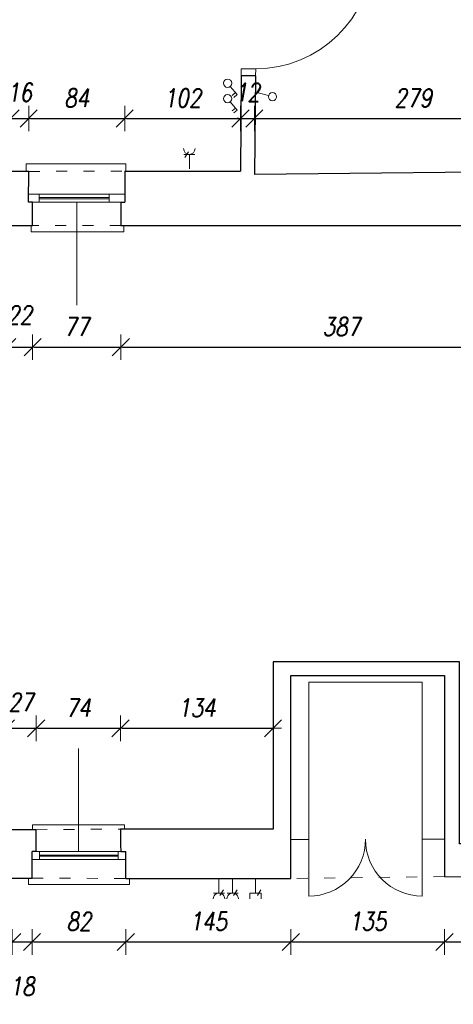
# Model space of a CAD drawing. Header units: millimetres. Extents: x -58431 to 28973, y -32170 to 9431.
# Tile 39 of 54: x -21783 to -17975, y -18190 to -9544. Entities that reach past the tile are written whole.
import ezdxf

# ---------------------------------------------------------------- set-up
doc = ezdxf.new("R2010")
doc.units = ezdxf.units.MM
doc.header["$LTSCALE"] = 8
doc.linetypes.add('ACAD_ISO03W100', pattern=[30, 12, -18])
doc.layers.get('Defpoints').update_dxf_attribs({"lineweight": 0})
for name, color, linetype, lineweight in [('A_DIMEN', 7, 'Continuous', 0), ('BAM_OPISY POWIERZCHNI', 40, 'Continuous', 0), ('BAM_WYPOSAŻENIE KUCHNIA', 110, 'Continuous', 0), ('instalacje', 6, 'Continuous', 0), ('piętro_dzwi i okna', 3, 'Continuous', 0), ('piętro_parapet', 6, 'Continuous', 0), ('piętro_podciąg', 2, 'ACAD_ISO03W100', 0), ('piętro_rzut', 7, 'Continuous', 30), ('piętro_widok', 4, 'Continuous', 0), ('wymiarowanie', 4, 'Continuous', 0)]:
    doc.layers.add(name, color=color, linetype=linetype, lineweight=lineweight)
doc.styles.add('ROMANS1', font='romans.shx', dxfattribs={"width": 0.8, "oblique": 10})
doc.dimstyles.new('NARCH100', dxfattribs={"dimscale": 100, "dimtxt": 1.6, "dimasz": 0.15, "dimexe": 0, "dimexo": 0, "dimgap": 1, "dimtad": 1, "dimdec": 0, "dimlfac": 0.1, "dimrnd": 1, "dimdsep": 46, "dimtxsty": 'ROMANS1', "dimblk": 'wym', "dimcen": -1.5, "dimse1": 1, "dimse2": 1, "dimclrd": 4, "dimclre": 4, "dimclrt": 3, "dimadec": 0, "dimazin": 0, "dimtfac": 0.04, "dimtdec": 0, "dimtmove": 2, "dimatfit": 3, "dimldrblk": 'wym', "dimfxl": 0, "dimtolj": 1, "dimarcsym": 0})

# ---------------------------------------------------------------- blocks, each defined once
blk = doc.blocks.new('fwergerg')
at = {"layer": 'instalacje'}
for p, q in [((12069.5, -9310.6), (12142.2, -9249.7)), ((12142.2, -9249.7), (12167.5, -9279.9)), ((12124.1, -9264.9), (12149.4, -9295.1))]:
    blk.add_line(p, q, dxfattribs=at)
blk.add_circle((12042, -9334.2), 36.2, dxfattribs=at)
blk = doc.blocks.new('wym')
at = {"layer": 'A_DIMEN', "color": 4, "ltscale": 100}
for p, q in [((0, -7.5), (0, 7.5)), ((-5, -5), (5, 5)), ((-5, 0), (5, 0))]:
    blk.add_line(p, q, dxfattribs=at)
blk = doc.blocks.new('*D389')
at = {"layer": 'BAM_OPISY POWIERZCHNI', "color": 4, "lineweight": -2, "transparency": 16777216}
blk.add_line((-22655.6, -17641.6), (-21864.1, -17641.6), dxfattribs=at)
at = {"layer": 'Defpoints', "color": 0, "transparency": 16777216}
for p in [(-22670.6, -16917.5, -16689.2), (-21849.1, -16917.4, -16689.2), (-21849.1, -17641.6)]:
    blk.add_point(p, dxfattribs=at)
at = {"layer": 'BAM_OPISY POWIERZCHNI', "color": 4, "lineweight": -2, "transparency": 16777216, "xscale": 15, "yscale": 15, "zscale": 15, "rotation": 179.9999999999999}
blk.add_blockref('wym', (-22670.6, -17641.6), dxfattribs=at)
at = {"layer": 'BAM_OPISY POWIERZCHNI', "color": 4, "lineweight": -2, "transparency": 16777216, "xscale": 15, "yscale": 15, "zscale": 15}
blk.add_blockref('wym', (-21849.1, -17641.6), dxfattribs=at)
at = {"layer": 'BAM_OPISY POWIERZCHNI', "color": 3, "transparency": 16777216, "insert": (-22259.9, -17461.6), "char_height": 160, "attachment_point": 5, "style": 'ROMANS1'}
blk.add_mtext('\\A1;82', dxfattribs=at)
blk = doc.blocks.new('*D390')
at = {"layer": 'BAM_OPISY POWIERZCHNI', "color": 4, "lineweight": -2, "transparency": 16777216}
for p, q in [((-21864.1, -17641.6), (-21879.1, -17641.6)), ((-21849.1, -17641.6), (-21673.9, -17641.6)), ((-21658.9, -17641.6), (-21643.9, -17641.6))]:
    blk.add_line(p, q, dxfattribs=at)
at = {"layer": 'Defpoints', "color": 0, "transparency": 16777216}
for p in [(-21849.1, -16917.4, -16689.2), (-21673.9, -16917.5, -16689.2), (-21673.9, -17641.6)]:
    blk.add_point(p, dxfattribs=at)
at = {"layer": 'BAM_OPISY POWIERZCHNI', "color": 4, "lineweight": -2, "transparency": 16777216, "xscale": 15, "yscale": 15, "zscale": 15}
for p, rotation in [((-21849.1, -17641.6), 359.9999999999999), ((-21673.9, -17641.6), 179.9999999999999)]:
    blk.add_blockref('wym', p, dxfattribs=dict(at, rotation=rotation))
at = {"layer": 'BAM_OPISY POWIERZCHNI', "color": 3, "transparency": 16777216, "insert": (-21761.5, -18031.6), "char_height": 160, "attachment_point": 5, "style": 'ROMANS1'}
blk.add_mtext('\\A1;18', dxfattribs=at)
blk = doc.blocks.new('*D391')
at = {"layer": 'BAM_OPISY POWIERZCHNI', "color": 4, "lineweight": -2, "transparency": 16777216}
blk.add_line((-21658.9, -17641.6), (-20865.7, -17641.6), dxfattribs=at)
at = {"layer": 'Defpoints', "color": 0, "transparency": 16777216}
for p in [(-21673.9, -16917.5, -16689.2), (-20850.7, -16917.4, -16689.2), (-20850.7, -17641.6)]:
    blk.add_point(p, dxfattribs=at)
at = {"layer": 'BAM_OPISY POWIERZCHNI', "color": 4, "lineweight": -2, "transparency": 16777216, "xscale": 15, "yscale": 15, "zscale": 15, "rotation": 179.9999999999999}
blk.add_blockref('wym', (-21673.9, -17641.6), dxfattribs=at)
at = {"layer": 'BAM_OPISY POWIERZCHNI', "color": 4, "lineweight": -2, "transparency": 16777216, "xscale": 15, "yscale": 15, "zscale": 15}
blk.add_blockref('wym', (-20850.7, -17641.6), dxfattribs=at)
at = {"layer": 'BAM_OPISY POWIERZCHNI', "color": 3, "transparency": 16777216, "insert": (-21262.3, -17461.6), "char_height": 160, "attachment_point": 5, "style": 'ROMANS1'}
blk.add_mtext('\\A1;82', dxfattribs=at)
blk = doc.blocks.new('*D392')
at = {"layer": 'BAM_OPISY POWIERZCHNI', "color": 4, "lineweight": -2, "transparency": 16777216}
blk.add_line((-20835.7, -17641.6), (-19416.4, -17641.6), dxfattribs=at)
at = {"layer": 'Defpoints', "color": 0, "transparency": 16777216}
for p in [(-20850.7, -16917.4, -16689.2), (-19401.4, -17084.4, -16689.2), (-19401.4, -17641.6)]:
    blk.add_point(p, dxfattribs=at)
at = {"layer": 'BAM_OPISY POWIERZCHNI', "color": 4, "lineweight": -2, "transparency": 16777216, "xscale": 15, "yscale": 15, "zscale": 15, "rotation": 179.9999999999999}
blk.add_blockref('wym', (-20850.7, -17641.6), dxfattribs=at)
at = {"layer": 'BAM_OPISY POWIERZCHNI', "color": 4, "lineweight": -2, "transparency": 16777216, "xscale": 15, "yscale": 15, "zscale": 15}
blk.add_blockref('wym', (-19401.4, -17641.6), dxfattribs=at)
at = {"layer": 'BAM_OPISY POWIERZCHNI', "color": 3, "transparency": 16777216, "insert": (-20126, -17461.6), "char_height": 160, "attachment_point": 5, "style": 'ROMANS1'}
blk.add_mtext('\\A1;145', dxfattribs=at)
blk = doc.blocks.new('*D393')
at = {"layer": 'BAM_OPISY POWIERZCHNI', "color": 4, "lineweight": -2, "transparency": 16777216}
blk.add_line((-19386.4, -17641.6), (-18067, -17641.6), dxfattribs=at)
at = {"layer": 'Defpoints', "color": 0, "transparency": 16777216}
for p in [(-19401.4, -17084.4, -16689.2), (-18052, -17068.7, -16689.2), (-18052, -17641.6)]:
    blk.add_point(p, dxfattribs=at)
at = {"layer": 'BAM_OPISY POWIERZCHNI', "color": 4, "lineweight": -2, "transparency": 16777216, "xscale": 15, "yscale": 15, "zscale": 15, "rotation": 179.9999999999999}
blk.add_blockref('wym', (-19401.4, -17641.6), dxfattribs=at)
at = {"layer": 'BAM_OPISY POWIERZCHNI', "color": 4, "lineweight": -2, "transparency": 16777216, "xscale": 15, "yscale": 15, "zscale": 15}
blk.add_blockref('wym', (-18052, -17641.6), dxfattribs=at)
at = {"layer": 'BAM_OPISY POWIERZCHNI', "color": 3, "transparency": 16777216, "insert": (-18726.7, -17461.6), "char_height": 160, "attachment_point": 5, "style": 'ROMANS1'}
blk.add_mtext('\\A1;135', dxfattribs=at)
blk = doc.blocks.new('*D394')
at = {"layer": 'BAM_OPISY POWIERZCHNI', "color": 4, "lineweight": -2, "transparency": 16777216}
blk.add_line((-18037, -17641.6), (-16955.4, -17641.6), dxfattribs=at)
at = {"layer": 'Defpoints', "color": 0, "transparency": 16777216}
for p in [(-18052, -17068.7, -16689.2), (-16940.4, -17143.9, -16689.2), (-16940.4, -17641.6)]:
    blk.add_point(p, dxfattribs=at)
at = {"layer": 'BAM_OPISY POWIERZCHNI', "color": 4, "lineweight": -2, "transparency": 16777216, "xscale": 15, "yscale": 15, "zscale": 15, "rotation": 179.9999999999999}
blk.add_blockref('wym', (-18052, -17641.6), dxfattribs=at)
at = {"layer": 'BAM_OPISY POWIERZCHNI', "color": 4, "lineweight": -2, "transparency": 16777216, "xscale": 15, "yscale": 15, "zscale": 15}
blk.add_blockref('wym', (-16940.4, -17641.6), dxfattribs=at)
at = {"layer": 'BAM_OPISY POWIERZCHNI', "color": 3, "transparency": 16777216, "insert": (-17496.2, -17461.6), "char_height": 160, "attachment_point": 5, "style": 'ROMANS1'}
blk.add_mtext('\\A1;111', dxfattribs=at)
blk = doc.blocks.new('*D467')
at = {"layer": 'BAM_OPISY POWIERZCHNI', "color": 4, "lineweight": -2, "transparency": 16777216}
for p, q in [((-21877.4, -10411.8), (-21892.4, -10411.8)), ((-21862.4, -10411.8), (-21704, -10411.8)), ((-21689, -10411.8), (-21674, -10411.8))]:
    blk.add_line(p, q, dxfattribs=at)
at = {"layer": 'Defpoints', "color": 0, "transparency": 16777216}
for p in [(-21704, -10411.8), (-21862.4, -11076.6), (-21704, -11076.7)]:
    blk.add_point(p, dxfattribs=at)
at = {"layer": 'BAM_OPISY POWIERZCHNI', "color": 4, "lineweight": -2, "transparency": 16777216, "xscale": 15, "yscale": 15, "zscale": 15}
for p, rotation in [((-21862.4, -10411.8), 359.9999999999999), ((-21704, -10411.8), 179.9999999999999)]:
    blk.add_blockref('wym', p, dxfattribs=dict(at, rotation=rotation))
at = {"layer": 'BAM_OPISY POWIERZCHNI', "color": 3, "transparency": 16777216, "insert": (-21783.2, -10181.8), "char_height": 160, "attachment_point": 5, "style": 'ROMANS1'}
blk.add_mtext('\\A1;16', dxfattribs=at)
blk = doc.blocks.new('*D468')
at = {"layer": 'BAM_OPISY POWIERZCHNI', "color": 4, "lineweight": -2, "transparency": 16777216}
blk.add_line((-21689, -10411.8), (-20876, -10411.8), dxfattribs=at)
at = {"layer": 'Defpoints', "color": 0, "transparency": 16777216}
for p in [(-20861, -10411.8), (-21704, -11076.7), (-20861, -11076.6)]:
    blk.add_point(p, dxfattribs=at)
at = {"layer": 'BAM_OPISY POWIERZCHNI', "color": 4, "lineweight": -2, "transparency": 16777216, "xscale": 15, "yscale": 15, "zscale": 15, "rotation": 179.9999999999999}
blk.add_blockref('wym', (-21704, -10411.8), dxfattribs=at)
at = {"layer": 'BAM_OPISY POWIERZCHNI', "color": 4, "lineweight": -2, "transparency": 16777216, "xscale": 15, "yscale": 15, "zscale": 15}
blk.add_blockref('wym', (-20861, -10411.8), dxfattribs=at)
at = {"layer": 'BAM_OPISY POWIERZCHNI', "color": 3, "transparency": 16777216, "insert": (-21282.5, -10231.8), "char_height": 160, "attachment_point": 5, "style": 'ROMANS1'}
blk.add_mtext('\\A1;84', dxfattribs=at)
blk = doc.blocks.new('*D469')
at = {"layer": 'BAM_OPISY POWIERZCHNI', "color": 4, "lineweight": -2, "transparency": 16777216}
blk.add_line((-20846, -10411.8), (-19858.7, -10411.8), dxfattribs=at)
at = {"layer": 'Defpoints', "color": 0, "transparency": 16777216}
for p in [(-19843.7, -10411.8), (-19843.7, -10875.1), (-20861, -11076.6)]:
    blk.add_point(p, dxfattribs=at)
at = {"layer": 'BAM_OPISY POWIERZCHNI', "color": 4, "lineweight": -2, "transparency": 16777216, "xscale": 15, "yscale": 15, "zscale": 15, "rotation": 179.9999999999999}
blk.add_blockref('wym', (-20861, -10411.8), dxfattribs=at)
at = {"layer": 'BAM_OPISY POWIERZCHNI', "color": 4, "lineweight": -2, "transparency": 16777216, "xscale": 15, "yscale": 15, "zscale": 15}
blk.add_blockref('wym', (-19843.7, -10411.8), dxfattribs=at)
at = {"layer": 'BAM_OPISY POWIERZCHNI', "color": 3, "transparency": 16777216, "insert": (-20352.4, -10231.8), "char_height": 160, "attachment_point": 5, "style": 'ROMANS1'}
blk.add_mtext('\\A1;102', dxfattribs=at)
blk = doc.blocks.new('*D470')
at = {"layer": 'BAM_OPISY POWIERZCHNI', "color": 4, "lineweight": -2, "transparency": 16777216}
for p, q in [((-19858.7, -10411.8), (-19873.7, -10411.8)), ((-19843.7, -10411.8), (-19721.8, -10411.8)), ((-19706.8, -10411.8), (-19691.8, -10411.8))]:
    blk.add_line(p, q, dxfattribs=at)
at = {"layer": 'Defpoints', "color": 0, "transparency": 16777216}
for p in [(-19721.8, -10411.8), (-19843.7, -10875.1), (-19721.8, -10904.7)]:
    blk.add_point(p, dxfattribs=at)
at = {"layer": 'BAM_OPISY POWIERZCHNI', "color": 4, "lineweight": -2, "transparency": 16777216, "xscale": 15, "yscale": 15, "zscale": 15}
for p, rotation in [((-19843.7, -10411.8), 359.9999999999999), ((-19721.8, -10411.8), 179.9999999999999)]:
    blk.add_blockref('wym', p, dxfattribs=dict(at, rotation=rotation))
at = {"layer": 'BAM_OPISY POWIERZCHNI', "color": 3, "transparency": 16777216, "insert": (-19782.8, -10181.8), "char_height": 160, "attachment_point": 5, "style": 'ROMANS1'}
blk.add_mtext('\\A1;12', dxfattribs=at)
blk = doc.blocks.new('*D471')
at = {"layer": 'BAM_OPISY POWIERZCHNI', "color": 4, "lineweight": -2, "transparency": 16777216}
blk.add_line((-19706.8, -10411.8), (-16944.6, -10411.8), dxfattribs=at)
at = {"layer": 'Defpoints', "color": 0, "transparency": 16777216}
for p in [(-16929.6, -10411.8), (-16929.6, -10774.4), (-19721.8, -10904.7)]:
    blk.add_point(p, dxfattribs=at)
at = {"layer": 'BAM_OPISY POWIERZCHNI', "color": 4, "lineweight": -2, "transparency": 16777216, "xscale": 15, "yscale": 15, "zscale": 15, "rotation": 179.9999999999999}
blk.add_blockref('wym', (-19721.8, -10411.8), dxfattribs=at)
at = {"layer": 'BAM_OPISY POWIERZCHNI', "color": 4, "lineweight": -2, "transparency": 16777216, "xscale": 15, "yscale": 15, "zscale": 15}
blk.add_blockref('wym', (-16929.6, -10411.8), dxfattribs=at)
at = {"layer": 'BAM_OPISY POWIERZCHNI', "color": 3, "transparency": 16777216, "insert": (-18325.7, -10231.8), "char_height": 160, "attachment_point": 5, "style": 'ROMANS1'}
blk.add_mtext('\\A1;279', dxfattribs=at)
blk = doc.blocks.new('*D506')
at = {"layer": 'BAM_OPISY POWIERZCHNI', "color": 4, "lineweight": -2, "transparency": 16777216}
blk.add_line((-21888.6, -15766.3), (-21653.3, -15766.3), dxfattribs=at)
at = {"layer": 'Defpoints', "color": 0, "transparency": 16777216}
for p in [(-21638.3, -15766.3), (-21903.6, -16656.9, -16689.2), (-21638.3, -16656.5, -16689.2)]:
    blk.add_point(p, dxfattribs=at)
at = {"layer": 'BAM_OPISY POWIERZCHNI', "color": 4, "lineweight": -2, "transparency": 16777216, "xscale": 15, "yscale": 15, "zscale": 15, "rotation": 179.9999999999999}
blk.add_blockref('wym', (-21903.6, -15766.3), dxfattribs=at)
at = {"layer": 'BAM_OPISY POWIERZCHNI', "color": 4, "lineweight": -2, "transparency": 16777216, "xscale": 15, "yscale": 15, "zscale": 15}
blk.add_blockref('wym', (-21638.3, -15766.3), dxfattribs=at)
at = {"layer": 'BAM_OPISY POWIERZCHNI', "color": 3, "transparency": 16777216, "insert": (-21771, -15536.3), "char_height": 160, "attachment_point": 5, "style": 'ROMANS1'}
blk.add_mtext('\\A1;27', dxfattribs=at)
blk = doc.blocks.new('*D507')
at = {"layer": 'BAM_OPISY POWIERZCHNI', "color": 4, "lineweight": -2, "transparency": 16777216}
blk.add_line((-21623.3, -15766.3), (-20912.4, -15766.3), dxfattribs=at)
at = {"layer": 'Defpoints', "color": 0, "transparency": 16777216}
for p in [(-20897.4, -15766.3), (-21638.3, -16656.5, -16689.2), (-20897.4, -16650.6)]:
    blk.add_point(p, dxfattribs=at)
at = {"layer": 'BAM_OPISY POWIERZCHNI', "color": 4, "lineweight": -2, "transparency": 16777216, "xscale": 15, "yscale": 15, "zscale": 15, "rotation": 179.9999999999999}
blk.add_blockref('wym', (-21638.3, -15766.3), dxfattribs=at)
at = {"layer": 'BAM_OPISY POWIERZCHNI', "color": 4, "lineweight": -2, "transparency": 16777216, "xscale": 15, "yscale": 15, "zscale": 15}
blk.add_blockref('wym', (-20897.4, -15766.3), dxfattribs=at)
at = {"layer": 'BAM_OPISY POWIERZCHNI', "color": 3, "transparency": 16777216, "insert": (-21267.9, -15586.3), "char_height": 160, "attachment_point": 5, "style": 'ROMANS1'}
blk.add_mtext('\\A1;74', dxfattribs=at)
blk = doc.blocks.new('*D508')
at = {"layer": 'BAM_OPISY POWIERZCHNI', "color": 4, "lineweight": -2, "transparency": 16777216}
blk.add_line((-20882.4, -15766.3), (-19572.6, -15766.3), dxfattribs=at)
at = {"layer": 'Defpoints', "color": 0, "transparency": 16777216}
for p in [(-19557.6, -15766.3), (-20897.4, -16650.6), (-19557.6, -16650.6)]:
    blk.add_point(p, dxfattribs=at)
at = {"layer": 'BAM_OPISY POWIERZCHNI', "color": 4, "lineweight": -2, "transparency": 16777216, "xscale": 15, "yscale": 15, "zscale": 15, "rotation": 179.9999999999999}
blk.add_blockref('wym', (-20897.4, -15766.3), dxfattribs=at)
at = {"layer": 'BAM_OPISY POWIERZCHNI', "color": 4, "lineweight": -2, "transparency": 16777216, "xscale": 15, "yscale": 15, "zscale": 15}
blk.add_blockref('wym', (-19557.6, -15766.3), dxfattribs=at)
at = {"layer": 'BAM_OPISY POWIERZCHNI', "color": 3, "transparency": 16777216, "insert": (-20227.5, -15586.3), "char_height": 160, "attachment_point": 5, "style": 'ROMANS1'}
blk.add_mtext('\\A1;134', dxfattribs=at)
blk = doc.blocks.new('*D535')
at = {"layer": 'BAM_OPISY POWIERZCHNI', "color": 4, "lineweight": -2, "transparency": 16777216}
for p, q in [((-21907.8, -12419.5), (-21922.8, -12419.5)), ((-21892.8, -12419.5), (-21669.5, -12419.5)), ((-21654.5, -12419.5), (-21639.5, -12419.5))]:
    blk.add_line(p, q, dxfattribs=at)
at = {"layer": 'Defpoints', "color": 0, "transparency": 16777216}
for p in [(-21892.8, -11352.4), (-21669.5, -11352.1), (-21669.5, -12419.5)]:
    blk.add_point(p, dxfattribs=at)
at = {"layer": 'BAM_OPISY POWIERZCHNI', "color": 4, "lineweight": -2, "transparency": 16777216, "xscale": 15, "yscale": 15, "zscale": 15}
for p, rotation in [((-21892.8, -12419.5), 359.9999999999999), ((-21669.5, -12419.5), 179.9999999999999)]:
    blk.add_blockref('wym', p, dxfattribs=dict(at, rotation=rotation))
at = {"layer": 'BAM_OPISY POWIERZCHNI', "color": 3, "transparency": 16777216, "insert": (-21782.3, -12137.3), "char_height": 160, "attachment_point": 5, "style": 'ROMANS1'}
blk.add_mtext('\\A1;22', dxfattribs=at)
blk = doc.blocks.new('*D536')
at = {"layer": 'BAM_OPISY POWIERZCHNI', "color": 4, "lineweight": -2, "transparency": 16777216}
blk.add_line((-21654.5, -12419.5), (-20909.6, -12419.5), dxfattribs=at)
at = {"layer": 'Defpoints', "color": 0, "transparency": 16777216}
for p in [(-21669.5, -11352.1), (-20894.6, -11351.2), (-20894.6, -12419.5)]:
    blk.add_point(p, dxfattribs=at)
at = {"layer": 'BAM_OPISY POWIERZCHNI', "color": 4, "lineweight": -2, "transparency": 16777216, "xscale": 15, "yscale": 15, "zscale": 15, "rotation": 179.9999999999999}
blk.add_blockref('wym', (-21669.5, -12419.5), dxfattribs=at)
at = {"layer": 'BAM_OPISY POWIERZCHNI', "color": 4, "lineweight": -2, "transparency": 16777216, "xscale": 15, "yscale": 15, "zscale": 15}
blk.add_blockref('wym', (-20894.6, -12419.5), dxfattribs=at)
at = {"layer": 'BAM_OPISY POWIERZCHNI', "color": 3, "transparency": 16777216, "insert": (-21282.1, -12239.5), "char_height": 160, "attachment_point": 5, "style": 'ROMANS1'}
blk.add_mtext('\\A1;77', dxfattribs=at)
blk = doc.blocks.new('*D537')
at = {"layer": 'BAM_OPISY POWIERZCHNI', "color": 4, "lineweight": -2, "transparency": 16777216}
blk.add_line((-20879.6, -12419.5), (-17035.3, -12419.5), dxfattribs=at)
at = {"layer": 'Defpoints', "color": 0, "transparency": 16777216}
for p in [(-20894.6, -11351.2), (-17020.3, -11350.8), (-17020.3, -12419.5)]:
    blk.add_point(p, dxfattribs=at)
at = {"layer": 'BAM_OPISY POWIERZCHNI', "color": 4, "lineweight": -2, "transparency": 16777216, "xscale": 15, "yscale": 15, "zscale": 15, "rotation": 179.9999999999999}
blk.add_blockref('wym', (-20894.6, -12419.5), dxfattribs=at)
at = {"layer": 'BAM_OPISY POWIERZCHNI', "color": 4, "lineweight": -2, "transparency": 16777216, "xscale": 15, "yscale": 15, "zscale": 15}
blk.add_blockref('wym', (-17020.3, -12419.5), dxfattribs=at)
at = {"layer": 'BAM_OPISY POWIERZCHNI', "color": 3, "transparency": 16777216, "insert": (-18957.5, -12239.5), "char_height": 160, "attachment_point": 5, "style": 'ROMANS1'}
blk.add_mtext('\\A1;387', dxfattribs=at)

msp = doc.modelspace()

# ---------------------------------------------------------------- linework, layer by layer
at = {"layer": 'instalacje'}
for p, q in [((-19688.9, -10185.8), (-19678.3, -10147.8)), ((-19597.5, -10211.1), (-19688.9, -10185.8))]:
    msp.add_line(p, q, dxfattribs=at)
for points in [[(-20301.4, -10705.1), (-20331.3, -10754.8)], [(-20340.8, -10726.7), (-20244.9, -10726.7)], [(-20292.8, -10726.7), (-20292.8, -10854.7)]]:
    msp.add_lwpolyline(points, dxfattribs=at)
at = {"layer": 'instalacje', "elevation": -16689.2}
for points in [[(-20032.9, -17212.4), (-20032.9, -17084.4)], [(-19912.9, -17212.4), (-19912.9, -17084.4)], [(-19712.1, -17212.4), (-19712.1, -17084.4)], [(-20024.3, -17234), (-19994.4, -17184.3)], [(-19904.3, -17234), (-19874.4, -17184.3)], [(-19694, -17233.1), (-19664.1, -17183.4)], [(-19984.9, -17212.4), (-20080.8, -17212.4)], [(-19864.9, -17212.4), (-19960.8, -17212.4)], [(-19762.3, -17212.4), (-19661.9, -17212.4)], [(-19762.3, -17262.6), (-19762.3, -17212.4)], [(-19661.9, -17262.6), (-19661.9, -17212.4)]]:
    msp.add_lwpolyline(points, dxfattribs=at)
at = {"layer": 'instalacje'}
msp.add_circle((-19562.4, -10220.3), 36.2, dxfattribs=at)
for centre, start, end in [((-20292.8, -10676.5), 180, 360), ((-20032.9, -17262.6, -16689.2), 359.99226, 179.99226), ((-19912.9, -17262.7, -16689.2), 359.99226, 179.99226)]:
    msp.add_arc(centre, 50.2, start, end, dxfattribs=at)
at = {"layer": 'piętro_dzwi i okna'}
for points in [[(-19838.2, -9975.4), (-19838.6, -10037.9)], [(-19838.2, -9975.4), (-19709.8, -9975.4)], [(-19709.8, -9975.4), (-19710.6, -10037.9)], [(-21704, -11076.7), (-20861, -11076.6)], [(-21669.5, -11146.6), (-21611.4, -11146.6)], [(-21666.2, -11146.6), (-20896.9, -11146.6)], [(-21611.4, -11146.6), (-21611.4, -11076.7)], [(-21609.4, -11106.3), (-20993.9, -11106.3)], [(-21609.4, -11115.9), (-20993.9, -11115.9)], [(-20995.9, -11146.6), (-20995.9, -11076.6)], [(-20995.9, -11146.6), (-20894.6, -11146.6)], [(-19244.1, -17239.5), (-19244.1, -16741.3)]]:
    msp.add_lwpolyline(points, dxfattribs=at)
for points, elevation in [([(-18247.6, -17238.9), (-18247.6, -16740.7)], -16689.2), ([(-20895.3, -16847.5), (-21638.3, -16847.5)], -16689.2), ([(-21609.7, -16847.5), (-21609.7, -16917.5)], -33378.3), ([(-20919.2, -16848.6), (-20919.2, -16918.5)], -33378.3), ([(-20850.7, -16917.4), (-21673.9, -16917.5)], -16689.2), ([(-20919.2, -16879.3), (-21609.7, -16879.3)], -33378.3), ([(-20919.2, -16888.9), (-21609.7, -16888.9)], -33378.3)]:
    msp.add_lwpolyline(points, dxfattribs=dict(at, elevation=elevation))
for centre, radius, start, end in [((-19709.8, -8947.8), 1027.6, 270, 358.52638), ((-19244.1, -16741.3), 498.3, 270, 0.06953), ((-18247.6, -16740.7), 498.3, 180, 270)]:
    msp.add_arc(centre, radius, start, end, dxfattribs=at)
at = {"layer": 'piętro_parapet'}
for points in [[(-21725.7, -10875.1), (-21725.7, -10808.9), (-20850.9, -10808.9), (-20850.9, -10875.1)], [(-21682.9, -11352.1), (-21682.9, -11407), (-20868.2, -11407), (-20868.4, -11351.1)], [(-21671.4, -16656.6), (-21671.4, -16612.6), (-20863.1, -16612.6), (-20863.1, -16650.6)]]:
    msp.add_lwpolyline(points, dxfattribs=at)
at = {"layer": 'piętro_parapet', "elevation": -16689.2}
msp.add_lwpolyline([(-21706.8, -17081.6), (-21706.8, -17137.7), (-20818.8, -17137.7), (-20818.8, -17084.4)], dxfattribs=at)
at = {"layer": 'piętro_podciąg'}
for points in [[(-21703.1, -10875.8), (-20861, -10875.1)], [(-20894.6, -11351.1), (-21669.5, -11352.1)]]:
    msp.add_lwpolyline(points, dxfattribs=at)
at = {"layer": 'piętro_podciąg', "elevation": -16689.2}
for points in [[(-21638.3, -16656.5), (-20897.4, -16650.6)], [(-21673.9, -17081.6), (-20850.7, -17084.4)], [(-18052, -17068.7), (-19401.4, -17084.4)]]:
    msp.add_lwpolyline(points, dxfattribs=at)
at = {"layer": 'piętro_rzut'}
for p, q in [((-20894.6, -11146.6), (-20894.6, -11351.2)), ((-20894.6, -11351.1), (-20707.2, -11350.8))]:
    msp.add_line(p, q, dxfattribs=at)
for points in [[(-19838.6, -10037.9), (-19843.7, -10875.1)], [(-19710.6, -10037.9), (-19838.6, -10037.9)], [(-19710.6, -10037.9), (-19721.8, -10904.7)], [(-16595.7, -11021.5), (-16595.7, -10774.4), (-16929.6, -10774.4), (-16929.6, -10875.1), (-19721.8, -10904.7)], [(-21862.4, -10875.1), (-21703.1, -10875.1)], [(-21704.3, -11146.6), (-21703.1, -10875.1)], [(-20861, -10875.1), (-20861, -11146.6)], [(-20861, -10875.1), (-19843.7, -10875.1)], [(-21669.5, -11146.6), (-21704.3, -11146.6)], [(-21669.5, -11352.1), (-21669.5, -11146.6)], [(-20894.6, -11146.6), (-20861, -11146.6)], [(-20707.2, -11350.8), (-18147.2, -11350.8)], [(-18147.2, -11350.8), (-17020.3, -11350.8)], [(-17038.8, -15907.2), (-17038.8, -16780), (-17919.8, -16780), (-17919.8, -15183.3), (-19557.6, -15183.3), (-19557.6, -16650.6), (-20897.4, -16650.6), (-20897.4, -16813.7)], [(-20897.4, -16788.4), (-20895.3, -16847.5), (-20850.7, -16848.4)]]:
    msp.add_lwpolyline(points, dxfattribs=at)
for points, elevation in [([(-21892.8, -11352.4), (-21669.5, -11352.1)], 22637.2), ([(-20850.7, -17084.4), (-19401.4, -17084.4), (-19401.4, -15303.2), (-18052, -15303.2), (-18052, -17068.7), (-16940.4, -17086), (-16940.4, -17143.9), (-16602.9, -17143.9)], -16689.2), ([(-21638.3, -16847.9), (-21638.3, -16656.5), (-21903.6, -16656.9), (-21903.6, -16847.5)], -16689.2), ([(-21673.9, -17081.6), (-21673.9, -16847.5)], -16689.2), ([(-21638.3, -16847.9), (-21673.9, -16847.5)], -16689.2), ([(-20850.7, -17084.4), (-20850.7, -16847.8)], -16689.2), ([(-21848.6, -17081.6), (-21673.9, -17081.6)], -16689.2)]:
    msp.add_lwpolyline(points, dxfattribs=dict(at, elevation=elevation))
at = {"layer": 'piętro_widok'}
for points in [[(-19244.1, -16658.8), (-19244.1, -15360.9), (-18247.6, -15360.9), (-18247.6, -16740.7)], [(-19244.1, -16658.8), (-19244.1, -16741.3), (-19401.4, -16741.3)]]:
    msp.add_lwpolyline(points, dxfattribs=at)
at = {"layer": 'piętro_widok', "elevation": -16689.2}
msp.add_lwpolyline([(-18052, -16740.7), (-18247.6, -16740.7)], dxfattribs=at)
at = {"layer": 'wymiarowanie'}
for points in [[(-21282.1, -12052.1), (-21281.5, -11146.6)], [(-21266.8, -16847.5), (-21266.3, -15942.1)]]:
    msp.add_lwpolyline(points, dxfattribs=at)

# ---------------------------------------------------------------- block references
at = {"layer": 'BAM_WYPOSAŻENIE KUCHNIA', "rotation": 269.9999999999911}
for p in [(-10622.8, 1940), (-10622.8, 1804.5)]:
    msp.add_blockref('fwergerg', p, dxfattribs=at)

# ---------------------------------------------------------------- dimensions: what is measured, and where the dimension line sits
at = {"layer": 'BAM_OPISY POWIERZCHNI'}
for base, p1, p2, picture, middle in [((-21704, -10411.8), (-21862.4, -11076.6), (-21704, -11076.7), '*D467', (-21783.2, -10181.8)), ((-19721.8, -10411.8), (-19843.7, -10875.1), (-19721.8, -10904.7), '*D470', (-19782.8, -10181.8)), ((-20861, -10411.8), (-21704, -11076.7), (-20861, -11076.6), '*D468', (-21282.5, -10231.8)), ((-19843.7, -10411.8), (-20861, -11076.6), (-19843.7, -10875.1), '*D469', (-20352.4, -10231.8)), ((-16929.6, -10411.8), (-19721.8, -10904.7), (-16929.6, -10774.4), '*D471', (-18325.7, -10231.8)), ((-20894.6, -12419.5), (-21669.5, -11352.1), (-20894.6, -11351.2), '*D536', (-21282.1, -12239.5)), ((-17020.3, -12419.5), (-20894.6, -11351.2), (-17020.3, -11350.8), '*D537', (-18957.5, -12239.5)), ((-21638.3, -15766.3), (-21903.6, -16656.9, -16689.2), (-21638.3, -16656.5, -16689.2), '*D506', (-21771, -15536.3)), ((-20897.4, -15766.3), (-21638.3, -16656.5, -16689.2), (-20897.4, -16650.6), '*D507', (-21267.9, -15586.3)), ((-19557.6, -15766.3), (-20897.4, -16650.6), (-19557.6, -16650.6), '*D508', (-20227.5, -15586.3)), ((-21849.1, -17641.6), (-22670.6, -16917.5, -16689.2), (-21849.1, -16917.4, -16689.2), '*D389', (-22259.9, -17461.6)), ((-21673.9, -17641.6), (-21849.1, -16917.4, -16689.2), (-21673.9, -16917.5, -16689.2), '*D390', (-21761.5, -18031.6)), ((-20850.7, -17641.6), (-21673.9, -16917.5, -16689.2), (-20850.7, -16917.4, -16689.2), '*D391', (-21262.3, -17461.6)), ((-19401.4, -17641.6), (-20850.7, -16917.4, -16689.2), (-19401.4, -17084.4, -16689.2), '*D392', (-20126, -17461.6)), ((-18052, -17641.6), (-19401.4, -17084.4, -16689.2), (-18052, -17068.7, -16689.2), '*D393', (-18726.7, -17461.6)), ((-16940.4, -17641.6), (-18052, -17068.7, -16689.2), (-16940.4, -17143.9, -16689.2), '*D394', (-17496.2, -17461.6))]:
    dim = msp.add_linear_dim(base=base, p1=p1, p2=p2, dimstyle='NARCH100', dxfattribs=at)
    dim.commit()
    dim.dimension.update_dxf_attribs({"geometry": picture, "text_midpoint": middle})
dim = msp.add_linear_dim(base=(-21669.5, -12419.5), p1=(-21892.8, -11352.4), p2=(-21669.5, -11352.1), dimstyle='NARCH100', dxfattribs=at)
dim.commit()
dim.dimension.update_dxf_attribs({"geometry": '*D535', "text_midpoint": (-21782.3, -12137.3), "dimtype": 160})

doc.saveas('drawing.dxf')
